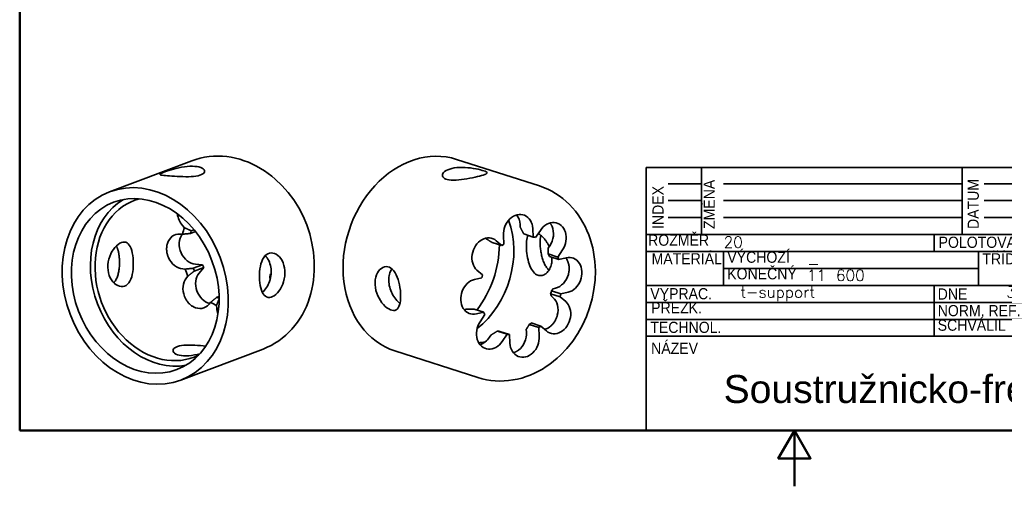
# Model space of a CAD drawing. Header units: millimetres. Extents: x 0 to 187, y 0 to 161.
# Tile 1 of 4: x 5 to 93, y 0 to 42. Entities that reach past the tile are written whole.
import ezdxf
from ezdxf.enums import TextEntityAlignment as Align

# ---------------------------------------------------------------- set-up
doc = ezdxf.new("R2010")
doc.units = ezdxf.units.MM
doc.header["$LTSCALE"] = 0.5
for name, color, linetype, lineweight in [('Geometrie ná_rtu(skolni)', 51, 'Continuous', 35), ('Ráme_ek_0', 51, 'Continuous', 50), ('Viditelné hrany(skolni)', 7, 'Continuous', 35), ('Zna_ky(skolni)', 4, 'Continuous', 18)]:
    doc.layers.add(name, color=color, linetype=linetype, lineweight=lineweight)
doc.styles.get("Standard").update_dxf_attribs({"font": 'txt.shx'})
doc.styles.add('STANDARD-Arial', font='ARIAL.TTF')

# ---------------------------------------------------------------- blocks, each defined once
blk = doc.blocks.new('Borders Default Border')
at = {"layer": 'Ráme_ek_0', "color": 51, "true_color": 0xffff80, "flags": 128}
for points in [[(10, 10), (10, 200), (287, 200), (287, 10), (10, 10)], [(148.5, 0), (148.5, 10), (145.61, 5), (151.39, 5), (148.5, 10)]]:
    blk.add_lwpolyline(points, dxfattribs=at)
blk = doc.blocks.new('Title Blocks TECHSUP')
at = {"layer": 'Geometrie ná_rtu(skolni)'}
for p, q in [((28.74, 99.63), (28.74, 102.51)), ((28.74, 102.51), (193.76, 102.51)), ((38.65, 90.55), (38.65, 102.51)), ((85.23, 90.55), (85.23, 102.51)), ((103.06, 90.55), (103.06, 102.51)), ((120.9, 72.34), (120.9, 102.51)), ((193.76, 102.51), (193.76, 98.13)), ((28.74, 96.63), (28.74, 99.63)), ((32.7, 99.63), (38.65, 99.63)), ((42.61, 99.63), (85.23, 99.63)), ((89.19, 99.63), (103.06, 99.63)), ((106.04, 99.63), (120.9, 99.63)), ((193.76, 98.13), (193.76, 95.13)), ((28.74, 93.59), (28.74, 96.63)), ((32.7, 96.63), (38.65, 96.63)), ((42.61, 96.63), (85.23, 96.63)), ((89.19, 96.63), (103.06, 96.63)), ((106.04, 96.63), (120.9, 96.63)), ((193.76, 92.09), (193.76, 95.13)), ((28.74, 90.55), (28.74, 93.59)), ((32.7, 93.59), (38.65, 93.59)), ((42.61, 93.59), (85.23, 93.59)), ((89.19, 93.59), (103.06, 93.59)), ((106.04, 93.59), (120.9, 93.59)), ((193.76, 92.09), (193.76, 90.55)), ((28.74, 87.5), (28.74, 90.55)), ((28.74, 90.55), (193.76, 90.55)), ((80.27, 87.5), (80.27, 90.55)), ((137.75, 81.42), (137.75, 90.55)), ((160.54, 72.34), (160.54, 90.55)), ((193.76, 90.55), (193.76, 86)), ((28.74, 84.46), (28.74, 87.5)), ((28.74, 87.5), (120.9, 87.5)), ((42.61, 81.42), (42.61, 87.5)), ((88.2, 81.42), (88.2, 87.5)), ((137.75, 85.98), (160.54, 85.98)), ((193.76, 86), (193.76, 82.96)), ((28.74, 81.42), (28.74, 84.46)), ((42.61, 84.46), (88.2, 84.46)), ((193.76, 82.96), (193.76, 81.42)), ((28.74, 78.38), (28.74, 81.42)), ((28.74, 81.42), (193.76, 81.42)), ((80.27, 72.34), (80.27, 81.42)), ((132.79, 72.34), (132.79, 81.42)), ((193.76, 81.42), (193.76, 76.88)), ((28.74, 75.34), (28.74, 78.38)), ((28.74, 78.38), (120.9, 78.38)), ((137.75, 76.88), (160.54, 76.88)), ((160.54, 76.88), (193.76, 76.88)), ((193.76, 76.88), (193.76, 73.84)), ((28.74, 72.34), (28.74, 75.34)), ((28.74, 75.34), (120.9, 75.34)), ((28.74, 55.5), (28.74, 72.34)), ((28.74, 72.34), (120.9, 72.34)), ((193.76, 73.84), (193.76, 72.34)), ((28.74, 55.5), (120.9, 55.5))]:
    blk.add_line(p, q, dxfattribs=at)
at = {"layer": 'Geometrie ná_rtu(skolni)', "linetype": 'Continuous', "lineweight": 70}
for p, q in [((120.9, 72.34), (120.9, 55.5)), ((120.9, 72.34), (193.76, 72.34)), ((193.76, 55.5), (193.76, 72.34)), ((193.76, 55.5), (120.9, 55.5))]:
    blk.add_line(p, q, dxfattribs=at)
at = {"layer": 'Zna_ky(skolni)', "color": 7, "char_height": 2, "attachment_point": 1, "rotation": 90}
for s, insert, width in [('\\fArial|b0|i0;\\W0.90;\\H2.0000;ZMĚNA', (39.03, 91.54), 13.874), ('\\fArial|b0|i0;\\W0.90;\\H2.0000;DATUM', (86.23, 91.54), 11.892), ('\\fArial|b0|i0;\\W0.90;\\H2.0000;PODPIS', (103.61, 91.54), 11.892), ('\\fArial|b0|i0;\\W0.80;\\H2.0000;ČÍSLO', (134.12, 73.98), 9.91)]:
    blk.add_mtext(s, dxfattribs=dict(at, insert=insert, width=width))
at = {"layer": 'Zna_ky(skolni)', "color": 7, "insert": (130.61, 99.41), "char_height": 2.5, "width": 58.1352, "attachment_point": 1, "line_spacing_factor": 1.048621}
blk.add_mtext('\\fArial|b0|i0;\\H5.0038;www.t-support.cz\\P\\fArial|b1|i0;\\H5.0000; ', dxfattribs=at)
at = {"layer": 'Zna_ky(skolni)', "color": 7, "insert": (29.88, 91.54), "char_height": 2, "attachment_point": 1, "rotation": 90}
blk.add_mtext('\\fArial|b0|i0;\\W0.90;\\H2.0000;INDEX', dxfattribs=at)
at = {"layer": 'Zna_ky(skolni)', "color": 7, "char_height": 2, "attachment_point": 1}
for s, insert, width in [('\\fArial|b0|i0;\\W0.90;\\H2.0000;ROZMĚR ', (29.11, 90.54), 16.0581), ('\\fArial|b0|i0;\\W0.90;\\H2.0000;POLOTOVAR', (81.04, 90.16), 15.6463), ('ČSN 42 5510', (97.64, 90.06), 24.7096), ('\\fArial|b0|i0;\\W0.90;\\H2.0000;HMOTNOST', (121.64, 89.96), 16.847), ('\\fArial|b0|i0;\\W0.90;\\H2.0000;ČISTÁ', (137.93, 90.49), 16.847), ('\\fArial|b0|i0;\\W0.90;\\H2.0000;MĚŘÍTKO', (161.23, 90.09), 17.838), ('\\fArial|b0|i0;\\W0.90;\\H2.0000;VÝCHOZÍ', (43.27, 87.49), 14.865), ('\\fArial|b0|i0;\\W0.90;\\H2.0000;MATERIÁL', (29.73, 87.21), 12.5716), ('\\fArial|b0|i0;\\W0.90;\\H2.0000;TŘÍDA  ODPADU', (88.87, 87.19), 20.433), ('\\fArial|b0|i0;\\W0.90;\\H2.0000;KONEČNÝ', (43.25, 84.52), 13.874), ('\\fArial|b0|i0;\\W0.90;\\H2.0000;HRUBÁ', (138.15, 85.6), 15.856), ('11 600', (57.48, 84.24), 16.847), ('\\fArial|b0|i0;\\W0.90;\\H2.0000;VYPRAC.', (29.5, 80.96), 11.0366), ('\\fArial|b0|i0;\\W0.90;\\H2.0000;KUSOVNÍKU', (138.28, 80.82), 14.8079), ('\\fArial|b0|i0;\\W0.90;\\H2.0000;DNE', (80.88, 80.9), 14.865), ('\\fArial|b0|i0;\\W0.90;\\H2.0000;POZICE', (121.97, 80.66), 12.883), ('\\fArial|b0|i0;\\W0.90;\\H2.0000;PŘEZK.', (29.65, 78.44), 11.892), ('\\fArial|b0|i0;\\W0.90;\\H2.0000;NORM. REF.', (80.88, 77.93), 14.8034), ('\\fArial|b0|i0;\\W0.90;\\H2.0000;SCHVÁLIL', (80.88, 75.33), 16.847), ('\\fArial|b0|i0;\\W0.80;\\H2.0000;VÝKRES. SESTAVY', (138.36, 76.14), 23.784), ('\\fArial|b0|i0;\\W0.90;\\H2.0000;TECHNOL.', (29.5, 74.94), 12.883), ('\\fArial|b0|i0;\\W0.90;\\H2.0000;NÁZEV', (29.65, 71.2), 12.883), ('\\fArial|b0|i0;\\W0.90;\\H2.0000;LISTŮ', (123.1, 59.82), 19.82), ('\\fArial|b0|i0;\\W0.90;\\H2.0000;LIST', (176.25, 58.76), 20.811)]:
    blk.add_mtext(s, dxfattribs=dict(at, insert=insert, width=width))
at = {"layer": 'Zna_ky(skolni)', "color": 7}
for tag, height, p in [('Rozměr', 2, (42.61, 90.18)), ('Čistá', 2.5, (147.66, 89.19)), ('Výchozí', 2, (57.57, 86.32)), ('Třída_odpadu', 2, (96.13, 84.24)), ('Hrubá', 2, (147.66, 85.23)), ('Vypracoval', 2, (45.59, 81.26)), ('Dne', 2, (93.15, 81.26)), ('Pozice', 2.5, (122.88, 77.3)), ('Číslo_sestavy', 2, (164.51, 76.31))]:
    blk.add_attdef(tag, text='', height=height, dxfattribs=at).set_placement(p, align=Align.TOP_LEFT)
at = {"layer": 'Zna_ky(skolni)', "color": 7, "style": 'STANDARD-Arial'}
for tag, p in [('Měřítko', (174.42, 87.21)), ('Název', (42.61, 65.41)), ('TSUP-0001', (137.47, 66.5))]:
    blk.add_attdef(tag, text='', height=5, dxfattribs=at).set_placement(p, align=Align.TOP_LEFT)

msp = doc.modelspace()

# ---------------------------------------------------------------- linework, layer by layer
at = {"layer": 'Viditelné hrany(skolni)'}
for p, q in [((13.042, 26.344), (20.384, 29.12)), ((44.061, 29.249), (51.462, 26.868)), ((19.723, 23.137), (19.557, 23.33)), ((20.59, 22.949), (20.341, 22.855)), ((49.745, 23.177), (49.73, 23.43)), ((50.869, 23.064), (50.914, 22.298)), ((51.119, 22.249), (51.547, 22.899)), ((19.341, 22.566), (19.557, 22.55)), ((20.718, 22.791), (20.276, 22.624)), ((46.629, 22.187), (46.626, 22.189)), ((48.29, 21.676), (48.244, 22.441)), ((50.914, 22.298), (50.06, 22.573)), ((48.097, 21.531), (47.243, 21.806)), ((47.604, 21.963), (48.097, 21.531)), ((52.252, 21.31), (52.394, 21.526)), ((53.533, 21.159), (53.105, 20.509)), ((53.105, 20.509), (52.251, 20.784)), ((53.201, 20.294), (52.347, 20.569)), ((53.201, 20.294), (53.852, 20.449)), ((19.789, 19.43), (19.573, 19.446)), ((21.355, 19.825), (20.508, 19.504)), ((21.455, 19.582), (20.608, 19.262)), ((20.702, 19.873), (21.355, 19.825)), ((21.455, 19.582), (21.034, 19.069)), ((19.905, 18.642), (20.044, 18.811)), ((27.472, 19.011), (27.423, 18.992)), ((45.651, 18.503), (46.302, 18.657)), ((46.371, 18.911), (45.878, 19.342)), ((52.682, 17.681), (52.897, 17.732)), ((22.823, 16.99), (22.632, 16.918)), ((53.316, 16.957), (52.462, 17.232)), ((52.67, 16.892), (52.507, 17.035)), ((53.385, 17.211), (52.531, 17.486)), ((53.316, 16.957), (53.809, 16.526)), ((54.036, 17.365), (53.385, 17.211)), ((22.068, 16.467), (21.929, 16.297)), ((22.614, 15.924), (22.595, 16.18)), ((46.486, 15.574), (45.632, 15.848)), ((44.741, 15.796), (44.912, 15.837)), ((46.486, 15.574), (45.835, 15.419)), ((46.154, 14.709), (46.583, 15.359)), ((51.397, 14.193), (50.543, 14.467)), ((51.59, 14.337), (50.736, 14.611)), ((51.397, 14.193), (51.443, 13.427)), ((52.083, 13.905), (51.59, 14.337)), ((47.001, 13.335), (47.143, 13.551)), ((48.568, 13.619), (47.714, 13.894)), ((48.773, 13.57), (47.919, 13.845)), ((48.568, 13.619), (48.14, 12.969)), ((48.818, 12.805), (48.773, 13.57)), ((50.304, 13.794), (50.289, 14.047)), ((19.407, 9.507), (26.75, 12.283)), ((38.547, 12.115), (45.948, 9.733))]:
    msp.add_line(p, q, dxfattribs=at)
at = {"layer": 'Viditelné hrany(skolni)', "flags": 128}
for points in [[(26.75, 12.283), (27.117, 12.435), (27.473, 12.609), (27.819, 12.805), (28.152, 13.021), (28.472, 13.257), (28.778, 13.512), (29.068, 13.784), (29.342, 14.073), (29.599, 14.378), (29.84, 14.697), (30.063, 15.03), (30.269, 15.374), (30.457, 15.73), (30.626, 16.096), (30.778, 16.471), (30.912, 16.854), (31.027, 17.244), (31.125, 17.641), (31.204, 18.043), (31.266, 18.449), (31.335, 19.273), (31.335, 20.104), (31.265, 20.937), (31.127, 21.765), (30.924, 22.582), (30.657, 23.382), (30.328, 24.159), (29.94, 24.906), (29.495, 25.618), (28.996, 26.288), (28.447, 26.912), (27.85, 27.484), (27.535, 27.748), (27.21, 27.997), (26.874, 28.23), (26.529, 28.446), (26.175, 28.645), (25.814, 28.825), (25.444, 28.987), (25.068, 29.13), (24.686, 29.252), (24.299, 29.354), (23.907, 29.434), (23.512, 29.492), (23.115, 29.527), (22.718, 29.54), (22.32, 29.529), (21.924, 29.495), (21.531, 29.436), (21.143, 29.354), (20.76, 29.249), (20.384, 29.12)], [(18.397, 27.768), (18.205, 27.783), (18.028, 27.798), (17.873, 27.814), (17.747, 27.83), (17.651, 27.847), (17.585, 27.866), (17.551, 27.887), (17.545, 27.913), (17.571, 27.944), (17.63, 27.982), (17.719, 28.025), (17.833, 28.073), (17.971, 28.125), (18.136, 28.183), (18.326, 28.245), (18.536, 28.309), (18.762, 28.373), (18.995, 28.433), (19.23, 28.488), (19.474, 28.536), (19.724, 28.577), (19.974, 28.608), (20.217, 28.626), (20.446, 28.631), (20.657, 28.623)], [(20.657, 28.623), (20.85, 28.601), (21.028, 28.566), (21.185, 28.518), (21.315, 28.459), (21.415, 28.392), (21.484, 28.321), (21.523, 28.246), (21.532, 28.168), (21.509, 28.089), (21.454, 28.013), (21.367, 27.943), (21.253, 27.882), (21.115, 27.829), (20.949, 27.785), (20.757, 27.75), (20.544, 27.724), (20.316, 27.708), (20.078, 27.7), (19.839, 27.699), (19.592, 27.703), (19.338, 27.712), (19.085, 27.724), (18.84, 27.738), (18.608, 27.753), (18.397, 27.768)], [(45.911, 27.706), (45.701, 27.657), (45.471, 27.608), (45.228, 27.559), (44.978, 27.513), (44.727, 27.472), (44.483, 27.437), (44.247, 27.411), (44.013, 27.394), (43.786, 27.387), (43.575, 27.393), (43.384, 27.413), (43.218, 27.445), (43.079, 27.49), (42.963, 27.548), (42.873, 27.619), (42.814, 27.7), (42.787, 27.788), (42.791, 27.88), (42.825, 27.971), (42.89, 28.063), (42.985, 28.154), (43.111, 28.24), (43.265, 28.318), (43.441, 28.385), (43.634, 28.439)], [(43.634, 28.439), (43.844, 28.48), (44.075, 28.51), (44.32, 28.527), (44.573, 28.531), (44.826, 28.523), (45.074, 28.505), (45.313, 28.478), (45.55, 28.444), (45.78, 28.404), (45.993, 28.36), (46.186, 28.313), (46.353, 28.267), (46.492, 28.222), (46.607, 28.178), (46.695, 28.134), (46.752, 28.091), (46.776, 28.05), (46.769, 28.01), (46.732, 27.971), (46.664, 27.931), (46.565, 27.89), (46.437, 27.846), (46.281, 27.8), (46.104, 27.753), (45.911, 27.706)], [(51.462, 26.868), (51.837, 26.734), (52.202, 26.578), (52.558, 26.4), (52.903, 26.201), (53.235, 25.981), (53.554, 25.742), (53.858, 25.484), (54.148, 25.209), (54.422, 24.918), (54.679, 24.611), (54.92, 24.29), (55.144, 23.956), (55.351, 23.61), (55.54, 23.253), (55.712, 22.886), (55.866, 22.51), (56.002, 22.125), (56.121, 21.734), (56.221, 21.336), (56.304, 20.932), (56.417, 20.113), (56.459, 19.281), (56.433, 18.445), (56.338, 17.61), (56.176, 16.783), (55.949, 15.969), (55.659, 15.177), (55.308, 14.41), (54.898, 13.677), (54.432, 12.982), (53.913, 12.331), (53.343, 11.731), (53.041, 11.451), (52.727, 11.187), (52.402, 10.938), (52.067, 10.705), (51.723, 10.489), (51.369, 10.291), (51.007, 10.111), (50.638, 9.951), (50.261, 9.81), (49.878, 9.69), (49.49, 9.591), (49.097, 9.514), (48.702, 9.46), (48.304, 9.428), (47.906, 9.419), (47.508, 9.434), (47.112, 9.474), (46.719, 9.536), (46.33, 9.623), (45.948, 9.733)], [(20.341, 22.855), (20.317, 22.866), (20.293, 22.877), (20.268, 22.889), (20.244, 22.9), (20.219, 22.911), (20.194, 22.923), (20.169, 22.934), (20.144, 22.946), (20.119, 22.957), (20.093, 22.969), (20.068, 22.98), (20.042, 22.992), (20.016, 23.004), (19.99, 23.016), (19.964, 23.028), (19.938, 23.04), (19.912, 23.052), (19.885, 23.064), (19.858, 23.076), (19.832, 23.088), (19.805, 23.1), (19.778, 23.112), (19.751, 23.125), (19.723, 23.137)], [(50.06, 22.573), (50.048, 22.597), (50.036, 22.621), (50.023, 22.645), (50.011, 22.669), (49.998, 22.693), (49.985, 22.717), (49.973, 22.742), (49.96, 22.766), (49.947, 22.791), (49.934, 22.816), (49.921, 22.841), (49.908, 22.866), (49.895, 22.891), (49.882, 22.916), (49.868, 22.942), (49.855, 22.967), (49.841, 22.993), (49.828, 23.019), (49.814, 23.045), (49.801, 23.071), (49.787, 23.097), (49.773, 23.124), (49.759, 23.15), (49.745, 23.177)], [(52.587, 23.254), (52.581, 23.268), (52.575, 23.282), (52.568, 23.295), (52.562, 23.309), (52.555, 23.323), (52.548, 23.336), (52.541, 23.35), (52.534, 23.363), (52.527, 23.376), (52.52, 23.389), (52.512, 23.402), (52.504, 23.415), (52.497, 23.427), (52.489, 23.44), (52.481, 23.452), (52.473, 23.465), (52.464, 23.477), (52.456, 23.489), (52.447, 23.501), (52.439, 23.513), (52.43, 23.525), (52.421, 23.536), (52.412, 23.548), (52.403, 23.559)], [(19.557, 22.55), (19.589, 22.553), (19.621, 22.557), (19.652, 22.56), (19.684, 22.563), (19.715, 22.566), (19.746, 22.57), (19.776, 22.573), (19.807, 22.576), (19.837, 22.579), (19.868, 22.582), (19.898, 22.585), (19.928, 22.588), (19.958, 22.592), (19.988, 22.595), (20.017, 22.598), (20.046, 22.601), (20.076, 22.604), (20.105, 22.607), (20.134, 22.61), (20.163, 22.613), (20.191, 22.616), (20.22, 22.619), (20.248, 22.622), (20.276, 22.624)], [(47.243, 21.806), (47.219, 21.821), (47.194, 21.836), (47.17, 21.851), (47.146, 21.867), (47.121, 21.882), (47.096, 21.897), (47.071, 21.913), (47.046, 21.928), (47.021, 21.944), (46.996, 21.959), (46.971, 21.975), (46.945, 21.991), (46.92, 22.007), (46.894, 22.023), (46.868, 22.039), (46.842, 22.055), (46.816, 22.071), (46.789, 22.087), (46.763, 22.104), (46.736, 22.12), (46.71, 22.137), (46.683, 22.153), (46.656, 22.17), (46.629, 22.187)], [(51.332, 18.879), (51.225, 18.924), (51.119, 18.989), (51.017, 19.072), (50.92, 19.174), (50.831, 19.294), (50.748, 19.428), (50.673, 19.573), (50.606, 19.727), (50.547, 19.891), (50.492, 20.067), (50.443, 20.254), (50.401, 20.447), (50.366, 20.643), (50.337, 20.84), (50.316, 21.033), (50.301, 21.22), (50.294, 21.403), (50.292, 21.583), (50.298, 21.757), (50.311, 21.923), (50.332, 22.077), (50.361, 22.218), (50.398, 22.343), (50.441, 22.451)], [(51.359, 22.613), (51.404, 22.585), (51.449, 22.554), (51.495, 22.521), (51.541, 22.486), (51.587, 22.449), (51.632, 22.41), (51.678, 22.369), (51.723, 22.325), (51.768, 22.28), (51.813, 22.234), (51.856, 22.186), (51.899, 22.136), (51.941, 22.086), (51.982, 22.034), (52.022, 21.981), (52.06, 21.927), (52.098, 21.872), (52.135, 21.815), (52.171, 21.756), (52.207, 21.696), (52.241, 21.634), (52.275, 21.571), (52.307, 21.506), (52.338, 21.44)], [(51.587, 22.449), (51.58, 22.416), (51.573, 22.383), (51.567, 22.348), (51.561, 22.314), (51.555, 22.278), (51.55, 22.242), (51.545, 22.205), (51.541, 22.168), (51.537, 22.13), (51.534, 22.091), (51.531, 22.052), (51.529, 22.012), (51.527, 21.973), (51.525, 21.932), (51.524, 21.892), (51.523, 21.851), (51.523, 21.81), (51.523, 21.768), (51.523, 21.727), (51.524, 21.685), (51.525, 21.643), (51.527, 21.601), (51.529, 21.56), (51.531, 21.518)], [(14.381, 17.91), (14.237, 17.873), (14.083, 17.867), (13.924, 17.893), (13.763, 17.952), (13.607, 18.041), (13.462, 18.156), (13.328, 18.295), (13.204, 18.462), (13.094, 18.654), (13.004, 18.868), (12.938, 19.096), (12.895, 19.331), (12.878, 19.57), (12.884, 19.818), (12.915, 20.071), (12.97, 20.321), (13.048, 20.563), (13.143, 20.789), (13.251, 20.995), (13.374, 21.187), (13.51, 21.364), (13.654, 21.518), (13.803, 21.645), (13.95, 21.743), (14.092, 21.81), (14.228, 21.848), (14.361, 21.856), (14.487, 21.833), (14.603, 21.777), (14.708, 21.692), (14.799, 21.581), (14.879, 21.446), (14.951, 21.282), (15.013, 21.093), (15.064, 20.883), (15.104, 20.657), (15.133, 20.422), (15.15, 20.184), (15.157, 19.935), (15.153, 19.68), (15.136, 19.427), (15.106, 19.182), (15.064, 18.951), (15.01, 18.741), (14.941, 18.545), (14.857, 18.365), (14.756, 18.207), (14.642, 18.078), (14.515, 17.978), (14.381, 17.91)], [(13.91, 20.395), (13.905, 20.448), (13.901, 20.5), (13.895, 20.552), (13.889, 20.604), (13.883, 20.656), (13.875, 20.708), (13.868, 20.76), (13.859, 20.81), (13.85, 20.861), (13.841, 20.911), (13.83, 20.96), (13.82, 21.008), (13.808, 21.056), (13.796, 21.103), (13.784, 21.148), (13.77, 21.193), (13.757, 21.237), (13.742, 21.279), (13.727, 21.321), (13.712, 21.361), (13.696, 21.4), (13.68, 21.438), (13.663, 21.474), (13.646, 21.509)], [(18.295, 20.477), (18.275, 20.528), (18.255, 20.579), (18.237, 20.631), (18.22, 20.683), (18.204, 20.735), (18.19, 20.788), (18.178, 20.841), (18.167, 20.894), (18.157, 20.947), (18.15, 21), (18.143, 21.053), (18.139, 21.106), (18.136, 21.16), (18.134, 21.212), (18.134, 21.265), (18.136, 21.317), (18.14, 21.369), (18.144, 21.42), (18.151, 21.47), (18.159, 21.521), (18.168, 21.57), (18.178, 21.619), (18.19, 21.667), (18.204, 21.714)], [(51.531, 21.518), (51.538, 21.415), (51.548, 21.31), (51.56, 21.204), (51.574, 21.095), (51.59, 20.986), (51.609, 20.877), (51.631, 20.768), (51.654, 20.661), (51.68, 20.554), (51.708, 20.45), (51.738, 20.349), (51.77, 20.25), (51.803, 20.155), (51.839, 20.064), (51.875, 19.977), (51.915, 19.893), (51.957, 19.81), (52.001, 19.731), (52.048, 19.655), (52.097, 19.583), (52.148, 19.516), (52.201, 19.454), (52.256, 19.397), (52.313, 19.346)], [(52.251, 20.784), (52.251, 20.804), (52.251, 20.825), (52.251, 20.846), (52.251, 20.867), (52.251, 20.888), (52.252, 20.909), (52.252, 20.931), (52.252, 20.952), (52.252, 20.974), (52.252, 20.995), (52.252, 21.017), (52.252, 21.039), (52.252, 21.061), (52.252, 21.083), (52.252, 21.105), (52.252, 21.128), (52.252, 21.15), (52.252, 21.172), (52.252, 21.195), (52.252, 21.218), (52.252, 21.241), (52.252, 21.264), (52.252, 21.287), (52.252, 21.31)], [(13.408, 18.207), (13.459, 18.262), (13.506, 18.322), (13.551, 18.387), (13.594, 18.457), (13.634, 18.531), (13.671, 18.609), (13.705, 18.69), (13.736, 18.773), (13.765, 18.858), (13.791, 18.946), (13.814, 19.038), (13.836, 19.133), (13.855, 19.232), (13.872, 19.334), (13.887, 19.438), (13.899, 19.544), (13.909, 19.651), (13.916, 19.759), (13.921, 19.867), (13.923, 19.976), (13.923, 20.083), (13.92, 20.189), (13.916, 20.294), (13.91, 20.395)], [(26.447, 18.445), (26.435, 18.688), (26.435, 18.941), (26.448, 19.196), (26.475, 19.445), (26.516, 19.684), (26.569, 19.904), (26.634, 20.106), (26.716, 20.295), (26.813, 20.464), (26.924, 20.608), (27.047, 20.722), (27.179, 20.806), (27.317, 20.858), (27.465, 20.88), (27.62, 20.871), (27.777, 20.829), (27.932, 20.755), (28.079, 20.652), (28.214, 20.526), (28.339, 20.373), (28.452, 20.193), (28.549, 19.99), (28.624, 19.768), (28.677, 19.536), (28.706, 19.299)], [(26.711, 17.331), (26.805, 17.429), (26.896, 17.537), (26.983, 17.654), (27.065, 17.777), (27.139, 17.904), (27.209, 18.04), (27.272, 18.184), (27.33, 18.335), (27.379, 18.492), (27.419, 18.653), (27.449, 18.817), (27.469, 18.981), (27.479, 19.143), (27.478, 19.302), (27.467, 19.457), (27.446, 19.61), (27.415, 19.762), (27.373, 19.911), (27.322, 20.054), (27.261, 20.19), (27.192, 20.317), (27.115, 20.434), (27.034, 20.54), (26.948, 20.634)], [(52.578, 20.495), (52.582, 20.373), (52.58, 20.25), (52.571, 20.128), (52.555, 20.007), (52.533, 19.89), (52.504, 19.775), (52.468, 19.666), (52.427, 19.562), (52.38, 19.464), (52.329, 19.373), (52.274, 19.288), (52.216, 19.212), (52.155, 19.142), (52.089, 19.078), (52.019, 19.021), (51.946, 18.97), (51.87, 18.928), (51.793, 18.894), (51.715, 18.87), (51.636, 18.854), (51.558, 18.847), (51.481, 18.85), (51.405, 18.86), (51.332, 18.879)], [(20.508, 19.504), (20.48, 19.501), (20.451, 19.498), (20.423, 19.496), (20.394, 19.493), (20.365, 19.49), (20.336, 19.487), (20.307, 19.484), (20.278, 19.481), (20.249, 19.478), (20.219, 19.475), (20.189, 19.471), (20.16, 19.468), (20.13, 19.465), (20.099, 19.462), (20.069, 19.459), (20.039, 19.456), (20.008, 19.453), (19.977, 19.449), (19.946, 19.446), (19.915, 19.443), (19.884, 19.44), (19.852, 19.436), (19.821, 19.433), (19.789, 19.43)], [(36.769, 18.014), (36.767, 18.249), (36.788, 18.482), (36.832, 18.705), (36.899, 18.911), (36.985, 19.097), (37.086, 19.256), (37.2, 19.389), (37.329, 19.5), (37.468, 19.583), (37.615, 19.634), (37.763, 19.651), (37.908, 19.637), (38.047, 19.593), (38.184, 19.516), (38.317, 19.408), (38.441, 19.27), (38.555, 19.105), (38.656, 18.921), (38.745, 18.723), (38.823, 18.505), (38.892, 18.27), (38.949, 18.023), (38.994, 17.772), (39.027, 17.522), (39.047, 17.282)], [(38.266, 19.454), (38.205, 19.348), (38.15, 19.233), (38.102, 19.11), (38.062, 18.98), (38.032, 18.844), (38.011, 18.703), (37.999, 18.56), (37.996, 18.415), (38.002, 18.272), (38.017, 18.125), (38.042, 17.976), (38.076, 17.825), (38.119, 17.675), (38.171, 17.526), (38.231, 17.381), (38.298, 17.24), (38.37, 17.105), (38.448, 16.977), (38.528, 16.858), (38.613, 16.744), (38.703, 16.636), (38.797, 16.533), (38.893, 16.437), (38.991, 16.35)], [(54.047, 18.949), (54.061, 19.001), (54.073, 19.055), (54.084, 19.108), (54.094, 19.162), (54.101, 19.216), (54.108, 19.27), (54.113, 19.324), (54.116, 19.378), (54.118, 19.431), (54.118, 19.484), (54.117, 19.537), (54.115, 19.59), (54.111, 19.642), (54.105, 19.694), (54.098, 19.745), (54.09, 19.796), (54.081, 19.845), (54.07, 19.894), (54.057, 19.943), (54.043, 19.99), (54.028, 20.036), (54.011, 20.082), (53.993, 20.127), (53.974, 20.171)], [(20.044, 18.811), (20.069, 18.831), (20.094, 18.851), (20.119, 18.871), (20.143, 18.89), (20.168, 18.91), (20.192, 18.929), (20.216, 18.948), (20.24, 18.968), (20.264, 18.987), (20.288, 19.006), (20.311, 19.025), (20.335, 19.043), (20.358, 19.062), (20.382, 19.081), (20.405, 19.099), (20.428, 19.118), (20.451, 19.136), (20.474, 19.154), (20.496, 19.172), (20.519, 19.19), (20.541, 19.208), (20.564, 19.226), (20.586, 19.244), (20.608, 19.262)], [(28.706, 19.299), (28.712, 19.057), (28.696, 18.805), (28.655, 18.553), (28.592, 18.306), (28.51, 18.07), (28.412, 17.853), (28.301, 17.654), (28.176, 17.469), (28.039, 17.303), (27.895, 17.161), (27.749, 17.049), (27.606, 16.966), (27.468, 16.914), (27.332, 16.891), (27.199, 16.898), (27.074, 16.938), (26.96, 17.009), (26.857, 17.108), (26.767, 17.231), (26.687, 17.381), (26.615, 17.558), (26.555, 17.759), (26.507, 17.978), (26.471, 18.209), (26.447, 18.445)], [(27.358, 18.762), (27.359, 18.752), (27.36, 18.742), (27.361, 18.731), (27.362, 18.721), (27.363, 18.711), (27.365, 18.701), (27.366, 18.691), (27.367, 18.681), (27.368, 18.67), (27.369, 18.66), (27.37, 18.65), (27.371, 18.64), (27.372, 18.629), (27.374, 18.619), (27.375, 18.608), (27.376, 18.598), (27.377, 18.588), (27.378, 18.577), (27.379, 18.567), (27.38, 18.556), (27.382, 18.545), (27.383, 18.535), (27.384, 18.524), (27.385, 18.514)], [(27.467, 18.953), (27.465, 18.955), (27.463, 18.956), (27.461, 18.958), (27.459, 18.96), (27.458, 18.961), (27.456, 18.963), (27.454, 18.964), (27.452, 18.966), (27.45, 18.968), (27.448, 18.969), (27.447, 18.971), (27.445, 18.973), (27.443, 18.974), (27.441, 18.976), (27.439, 18.978), (27.437, 18.979), (27.436, 18.981), (27.434, 18.982), (27.432, 18.984), (27.43, 18.986), (27.428, 18.987), (27.427, 18.989), (27.425, 18.99), (27.423, 18.992)], [(39.047, 17.282), (39.055, 17.048), (39.051, 16.82), (39.034, 16.603), (39.003, 16.405), (38.958, 16.23), (38.902, 16.081), (38.833, 15.958), (38.748, 15.858), (38.649, 15.785), (38.535, 15.741), (38.409, 15.729), (38.276, 15.746), (38.137, 15.791), (37.988, 15.865), (37.833, 15.967), (37.676, 16.098), (37.522, 16.253), (37.377, 16.427), (37.244, 16.614), (37.121, 16.821), (37.01, 17.046), (36.917, 17.284), (36.845, 17.53), (36.795, 17.776), (36.769, 18.014)], [(52.531, 17.486), (52.537, 17.493), (52.543, 17.501), (52.549, 17.509), (52.555, 17.517), (52.561, 17.524), (52.567, 17.532), (52.573, 17.54), (52.58, 17.548), (52.586, 17.556), (52.592, 17.564), (52.598, 17.572), (52.605, 17.58), (52.611, 17.588), (52.617, 17.596), (52.623, 17.605), (52.63, 17.613), (52.636, 17.621), (52.643, 17.63), (52.649, 17.638), (52.656, 17.646), (52.662, 17.655), (52.669, 17.663), (52.675, 17.672), (52.682, 17.681)], [(20.539, 16.055), (20.496, 16.079), (20.453, 16.104), (20.411, 16.131), (20.369, 16.159), (20.328, 16.189), (20.287, 16.22), (20.248, 16.253), (20.209, 16.287), (20.171, 16.323), (20.134, 16.36), (20.098, 16.398), (20.063, 16.437), (20.029, 16.478), (19.997, 16.52), (19.965, 16.562), (19.935, 16.606), (19.906, 16.651), (19.878, 16.696), (19.851, 16.743), (19.826, 16.79), (19.802, 16.837), (19.779, 16.886), (19.757, 16.935), (19.737, 16.984)], [(22.632, 16.918), (22.61, 16.9), (22.588, 16.882), (22.565, 16.864), (22.543, 16.846), (22.52, 16.828), (22.497, 16.81), (22.475, 16.792), (22.452, 16.773), (22.429, 16.755), (22.405, 16.737), (22.382, 16.718), (22.359, 16.699), (22.335, 16.681), (22.312, 16.662), (22.288, 16.643), (22.264, 16.624), (22.24, 16.604), (22.216, 16.585), (22.191, 16.566), (22.167, 16.546), (22.142, 16.527), (22.118, 16.507), (22.093, 16.487), (22.068, 16.467)], [(22.595, 16.18), (22.605, 16.206), (22.615, 16.232), (22.625, 16.258), (22.635, 16.284), (22.645, 16.309), (22.655, 16.335), (22.665, 16.36), (22.675, 16.385), (22.685, 16.41), (22.695, 16.435), (22.705, 16.46), (22.714, 16.485), (22.724, 16.51), (22.733, 16.534), (22.743, 16.558), (22.752, 16.583), (22.762, 16.607), (22.771, 16.631), (22.78, 16.655), (22.79, 16.679), (22.799, 16.702), (22.808, 16.726), (22.817, 16.749), (22.826, 16.773)], [(52.507, 17.035), (52.505, 17.044), (52.503, 17.052), (52.501, 17.061), (52.5, 17.07), (52.498, 17.078), (52.496, 17.086), (52.494, 17.095), (52.492, 17.103), (52.49, 17.112), (52.488, 17.12), (52.486, 17.128), (52.485, 17.136), (52.483, 17.145), (52.481, 17.153), (52.479, 17.161), (52.477, 17.169), (52.475, 17.177), (52.473, 17.185), (52.472, 17.193), (52.47, 17.201), (52.468, 17.209), (52.466, 17.217), (52.464, 17.225), (52.462, 17.232)], [(44.912, 15.837), (44.944, 15.837), (44.975, 15.838), (45.007, 15.838), (45.038, 15.839), (45.069, 15.839), (45.1, 15.84), (45.131, 15.84), (45.162, 15.841), (45.192, 15.841), (45.223, 15.842), (45.253, 15.842), (45.283, 15.843), (45.313, 15.843), (45.343, 15.844), (45.372, 15.844), (45.402, 15.845), (45.431, 15.845), (45.46, 15.846), (45.489, 15.846), (45.518, 15.847), (45.547, 15.847), (45.575, 15.848), (45.604, 15.848), (45.632, 15.848)], [(52.377, 14.264), (52.417, 14.294), (52.457, 14.326), (52.495, 14.359), (52.533, 14.393), (52.569, 14.429), (52.605, 14.467), (52.64, 14.506), (52.674, 14.546), (52.707, 14.587), (52.739, 14.629), (52.77, 14.672), (52.8, 14.716), (52.828, 14.761), (52.856, 14.807), (52.882, 14.854), (52.908, 14.902), (52.932, 14.95), (52.954, 14.999), (52.975, 15.048), (52.995, 15.098), (53.014, 15.148), (53.031, 15.199), (53.047, 15.251), (53.061, 15.302)], [(50.289, 14.047), (50.3, 14.066), (50.312, 14.084), (50.323, 14.102), (50.334, 14.121), (50.345, 14.139), (50.356, 14.157), (50.367, 14.175), (50.378, 14.193), (50.388, 14.21), (50.399, 14.228), (50.41, 14.246), (50.42, 14.263), (50.431, 14.281), (50.441, 14.298), (50.452, 14.315), (50.462, 14.333), (50.473, 14.35), (50.483, 14.367), (50.493, 14.384), (50.503, 14.401), (50.513, 14.417), (50.523, 14.434), (50.533, 14.451), (50.543, 14.467)], [(47.143, 13.551), (47.168, 13.566), (47.193, 13.581), (47.218, 13.596), (47.243, 13.611), (47.268, 13.626), (47.293, 13.64), (47.317, 13.655), (47.341, 13.67), (47.366, 13.684), (47.39, 13.699), (47.414, 13.713), (47.437, 13.727), (47.461, 13.742), (47.485, 13.756), (47.508, 13.77), (47.532, 13.784), (47.555, 13.798), (47.578, 13.812), (47.601, 13.826), (47.624, 13.84), (47.647, 13.853), (47.669, 13.867), (47.692, 13.881), (47.714, 13.894)], [(21.106, 11.858), (20.864, 11.802), (20.613, 11.751), (20.36, 11.712), (20.111, 11.685), (19.873, 11.673), (19.653, 11.677), (19.453, 11.695), (19.267, 11.728), (19.101, 11.776), (18.962, 11.837), (18.853, 11.908), (18.775, 11.986), (18.729, 12.066), (18.713, 12.15), (18.73, 12.235), (18.779, 12.317), (18.862, 12.392), (18.974, 12.458), (19.11, 12.513), (19.275, 12.557), (19.467, 12.591), (19.681, 12.614), (19.912, 12.626), (20.152, 12.63), (20.394, 12.626), (20.645, 12.616), (20.902, 12.602), (21.159, 12.585), (21.408, 12.567), (21.642, 12.55)], [(46.036, 12.832), (46.059, 12.836), (46.082, 12.839), (46.105, 12.842), (46.127, 12.845), (46.15, 12.848), (46.173, 12.851), (46.196, 12.854), (46.219, 12.857), (46.242, 12.859), (46.265, 12.862), (46.288, 12.865), (46.31, 12.867), (46.333, 12.87), (46.356, 12.872), (46.379, 12.874), (46.402, 12.876), (46.424, 12.878), (46.447, 12.88), (46.469, 12.882), (46.492, 12.884), (46.514, 12.885), (46.536, 12.887), (46.559, 12.888), (46.581, 12.889)], [(49.127, 11.953), (49.147, 11.959), (49.168, 11.965), (49.188, 11.972), (49.208, 11.979), (49.229, 11.986), (49.249, 11.994), (49.269, 12.002), (49.289, 12.01), (49.309, 12.019), (49.329, 12.028), (49.349, 12.038), (49.369, 12.047), (49.389, 12.058), (49.408, 12.068), (49.428, 12.079), (49.447, 12.09), (49.466, 12.101), (49.485, 12.113), (49.504, 12.125), (49.523, 12.137), (49.541, 12.15), (49.56, 12.163), (49.578, 12.177), (49.596, 12.19)]]:
    msp.add_lwpolyline(points, dxfattribs=at)
at = {"layer": 'Viditelné hrany(skolni)'}
for centre, major_axis, ratio, start_param, end_param in [((41.304, 20.682), (2.757, 8.567), 0.80144, 0, 3.141593), ((17.919, 18.566), (-2.829, 7.483), 0.797109, 0.142519, 2.999074), ((17.919, 18.566), (-2.652, 7.015), 0.797109, 6.207272, 9.500691), ((20.405, 24.364), (-0.566, 1.497), 0.797109, 1.272084, 2.001118), ((43.012, 20.133), (-2.297, -7.139), 0.80144, 0.86786, 2.345709), ((49.557, 22.752), (0.49, 1.523), 0.80144, 5.164082, 8.305675), ((48.418, 23.119), (0.49, 1.523), 0.80144, 5.164082, 5.797962), ((23.567, 20.701), (1.768, -4.677), 0.797109, 3.897644, 4.031583), ((52.54, 22.029), (0.49, 1.523), 0.80144, 4.378684, 7.520277), ((51.402, 22.396), (0.49, 1.523), 0.80144, 4.378684, 5.542007), ((19.457, 21.006), (-0.566, 1.497), 0.797109, 5.928109, 7.091432), ((20.587, 21.433), (0.566, -1.497), 0.797109, 3.622034, 5.928109), ((23.85, 20.808), (-1.591, 4.209), 0.797109, 0.79383, 0.852212), ((46.741, 20.653), (-0.49, -1.523), 0.80144, 2.807888, 5.949481), ((49.844, 17.934), (1.378, 4.284), 0.80144, 0.029804, 0.088185), ((41.304, 20.682), (2.451, 7.615), 0.80144, 4.290567, 5.081913), ((49.844, 17.934), (1.378, 4.284), 0.80144, 0.815202, 0.873583), ((19.457, 21.006), (0.566, -1.497), 0.797109, 4.764786, 5.928109), ((48.99, 18.209), (1.378, 4.284), 0.80144, 5.527591, 5.585972), ((49.844, 17.934), (-1.378, -4.284), 0.80144, 2.385998, 2.44438), ((52.805, 19.274), (0.49, 1.523), 0.80144, 5.571556, 5.798659), ((53.944, 18.907), (0.49, 1.523), 0.80144, 3.593286, 6.734879), ((23.567, 20.701), (1.768, -4.677), 0.797109, 4.683042, 4.816981), ((23.85, 20.808), (-1.591, 4.209), 0.797109, 1.579228, 1.63761), ((24.697, 21.129), (1.591, -4.209), 0.797109, 4.720821, 4.779202), ((20.917, 17.47), (-0.566, 1.497), 0.797109, 0.430322, 1.593645), ((22.046, 17.897), (0.566, -1.497), 0.797109, 3.571914, 5.792454), ((23.85, 20.808), (1.591, -4.209), 0.797109, 0.79383, 0.852212), ((45.743, 16.961), (-0.49, -1.523), 0.80144, 3.593286, 6.734879), ((49.844, 17.934), (1.378, 4.284), 0.80144, 1.6006, 1.658981), ((52.805, 19.274), (0.49, 1.523), 0.80144, 3.593286, 4.756609), ((23.85, 20.808), (-1.591, 4.209), 0.797109, 2.364627, 2.419496), ((48.99, 18.209), (1.378, 4.284), 0.80144, 4.742193, 4.800574), ((51.807, 15.582), (0.49, 1.523), 0.80144, 4.786158, 5.949481), ((49.844, 17.934), (-1.378, -4.284), 0.80144, 1.6006, 1.658981), ((20.917, 17.47), (0.566, -1.497), 0.797109, 5.550184, 6.713507), ((23.567, 20.701), (1.768, -4.677), 0.797109, 5.46844, 5.602379), ((23.929, 15.826), (-0.566, 1.497), 0.797109, 1.21572, 1.546758), ((52.946, 15.215), (0.49, 1.523), 0.80144, 2.807888, 5.949481), ((49.844, 17.934), (1.378, 4.284), 0.80144, 2.385998, 2.44438), ((47.147, 13.839), (-0.49, -1.523), 0.80144, 4.378684, 7.520277), ((48.99, 18.209), (1.378, 4.284), 0.80144, 3.956795, 4.015176), ((49.844, 17.934), (-1.378, -4.284), 0.80144, 0.815202, 0.873583), ((51.807, 15.582), (0.49, 1.523), 0.80144, 3.611013, 3.971211), ((46.008, 14.205), (0.49, 1.523), 0.80144, 3.626816, 4.378684), ((48.99, 18.209), (-1.378, -4.284), 0.80144, 0.029804, 0.088185), ((49.844, 17.934), (-1.378, -4.284), 0.80144, 0.029804, 0.088185), ((50.131, 13.116), (-0.49, -1.523), 0.80144, 5.164082, 8.305675), ((48.992, 13.482), (0.49, 1.523), 0.80144, 4.00076, 5.164082)]:
    msp.add_ellipse(centre, major_axis=major_axis, ratio=ratio, start_param=start_param, end_param=end_param, dxfattribs=at)
for major_axis in [(-3.183, 8.418), (-2.829, 7.483)]:
    msp.add_ellipse((16.225, 17.925), major_axis=major_axis, ratio=0.797109, dxfattribs=at)

# ---------------------------------------------------------------- block references
at = {"xscale": 0.5, "yscale": 0.5, "zscale": 0.5}
msp.add_blockref('Borders Default Border', (0, 0), dxfattribs=at)
msp.add_blockref('Title Blocks TECHSUP', (46.622, -22.748), dxfattribs=at).add_auto_attribs({'Název': 'Soustružnicko-frézovací', 'TSUP-0001': 'TSUP-0005', 'Rozměr': '20', 'Výchozí': '-', 'Vypracoval': 't-support', 'Dne': '30.7.2008', 'Měřítko': '5:1', 'Třída_odpadu': '001'})

doc.saveas('drawing.dxf')
